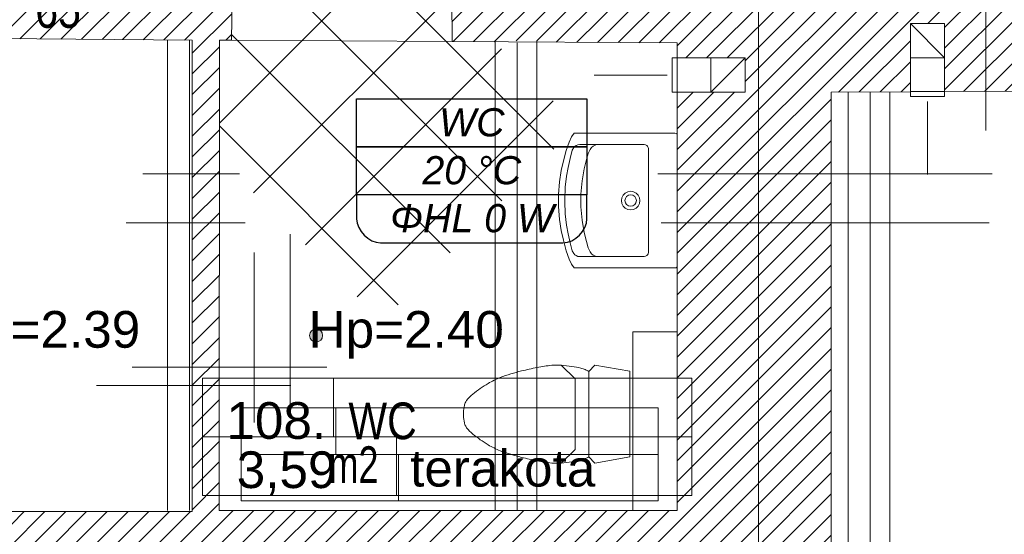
# Model space of a CAD drawing. Header units: millimetres. Extents: x -573548 to 674770, y -210017 to -47794.
# Tile 43 of 234: x 103854 to 107878, y -152561 to -150457. Entities that reach past the tile are written whole.
import ezdxf
from ezdxf.enums import TextEntityAlignment as Align

# ---------------------------------------------------------------- set-up
doc = ezdxf.new("R2010")
doc.units = ezdxf.units.MM
for name, color, linetype, lineweight in [('A.05 RZUT 1 PIĘTRA_is$0$A-OPISY-2_Nr_pióra__2', 8, 'Continuous', 9), ('A.05 RZUT 1 PIĘTRA_is$0$A-OPISY-3_Nr_pióra__6', 8, 'Continuous', 9), ('A.05 RZUT 1 PIĘTRA_is$0$A-WIDOK_Nr_pióra__8', 8, 'Continuous', 9), ('A.05 RZUT 1 PIĘTRA_is$0$A-WYSOKOSCI_Nr_pióra__7', 8, 'Continuous', 9), ('A.05 RZUT 1 PIĘTRA_is$0$belki nad_Nr_pióra__1', 8, 'Continuous', 9), ('A.05 RZUT 1 PIĘTRA_is$0$DIM MALY_Nr_pióra__8', 8, 'Continuous', 9), ('A.05 RZUT 1 PIĘTRA_is$0$Drawing & Figure_Nr_pióra__18', 8, 'Continuous', 9), ('A.05 RZUT 1 PIĘTRA_is$0$linia nadproza_Nr_pióra__1', 8, 'Continuous', 9), ('A.05 RZUT 1 PIĘTRA_is$0$meble_Nr_pióra__9', 8, 'Continuous', 9), ('A.05 RZUT 1 PIĘTRA_is$0$Nowe_opisy inne_Nr_pióra__59', 8, 'Continuous', 9), ('A.05 RZUT 1 PIĘTRA_is$0$opisy inne_Nr_pióra__12', 8, 'Continuous', 9), ('A.05 RZUT 1 PIĘTRA_is$0$opisy inne_Nr_pióra__25', 8, 'Continuous', 9), ('A.05 RZUT 1 PIĘTRA_is$0$OSIE_Nr_pióra__1', 8, 'Continuous', 9), ('A.05 RZUT 1 PIĘTRA_is$0$POSADZKI_Nr_pióra__18', 8, 'Continuous', 9), ('A.05 RZUT 1 PIĘTRA_is$0$SCIANY_KONSTR_Nr_pióra__21', 8, 'Continuous', 9), ('A.05 RZUT 1 PIĘTRA_is$0$Structural - Bearing_Nr_pióra__21', 8, 'Continuous', 9), ('A.05 RZUT 1 PIĘTRA_is$0$Structural - Grid', 8, 'Continuous', 9), ('A.05 RZUT 1 PIĘTRA_is$0$Structural - Grid_Nr_pióra__17', 8, 'Continuous', 9), ('A.05 RZUT 1 PIĘTRA_is$0$WYCIĄG_Nr_pióra__1', 8, 'Continuous', 9)]:
    doc.layers.add(name, color=color, linetype=linetype, lineweight=lineweight)
doc.layers.add('SAN_Etykiety pomieszczeń na rzucie', color=7, linetype='Continuous')
doc.styles.add('A.05 RZUT 1 PIĘTRA_is$0$STYL_AUTOMATYCZNY_1', font='arial.ttf')
doc.styles.add('A.05 RZUT 1 PIĘTRA_is$0$STYL_AUTOMATYCZNY_4', font='arial.ttf', dxfattribs={"width": 0.8})
doc.styles.add('A.05 RZUT 1 PIĘTRA_is$0$STYL_AUTOMATYCZNY_5', font='arial.ttf', dxfattribs={"width": 0.7})
doc.styles.add('Etykiety pomieszczeń na rzucie', font='ariali.ttf')
pattern_1 = [(45, (0, 0), (-42.426407, 42.426407), [])]

# ---------------------------------------------------------------- blocks, each defined once
blk = doc.blocks.new('A.05 RZUT 1 PIĘTRA_is$0$Standardowy znacznik osi')
at = {"layer": 'A.05 RZUT 1 PIĘTRA_is$0$Structural - Grid_Nr_pióra__17'}
blk.add_line((1000, 0), (17855.4, 0), dxfattribs=at)
at = {"layer": 'A.05 RZUT 1 PIĘTRA_is$0$Structural - Grid_Nr_pióra__17', "style": 'A.05 RZUT 1 PIĘTRA_is$0$STYL_AUTOMATYCZNY_1'}
for tag, p in [('AC_MarkerText_1_0', (5, -80)), ('AC_MarkerText_1_1', (19360.4, -80))]:
    blk.add_attdef(tag, text='', height=350, rotation=270, dxfattribs=at).set_placement(p, align=Align.TOP_CENTER)
blk = doc.blocks.new('A.05 RZUT 1 PIĘTRA_is')
at = {"layer": 'A.05 RZUT 1 PIĘTRA_is$0$A-WYSOKOSCI_Nr_pióra__7'}
blk.add_hatch(color=256, dxfattribs=at).paths.add_polyline_path([(105376.3, -101747.7, 1), (105322.9, -101747.7, 1)])
at = {"layer": 'A.05 RZUT 1 PIĘTRA_is$0$Drawing & Figure_Nr_pióra__18'}
h = blk.add_hatch(dxfattribs=at)
h.set_pattern_fill('Common_Brick_0001', color=256, style=0, pattern_type=2)
h.set_pattern_definition(pattern_1)
h.paths.add_polyline_path([(99004.1, -105130.5), (99004.1, -105133.1), (99004.1, -105263.1), (99017.4, -105383.1), (99026.9, -105383.1, -0.383982), (99062.4, -105418.4), (99074.8, -105418.4), (99074.8, -105433.4, 1.205804), (99122.6, -105465.6), (99137.4, -105465.6), (99137.4, -105483.1), (99204.1, -105483.1), (100947.8, -105483.1), (101030.5, -105483.1), (101030.5, -105465.6), (101045.3, -105465.6, 0.263086), (101068.2, -105483.1), (101076.2, -105483.1, 0.761796), (101083.7, -105427), (101083.7, -105412.2), (101530.5, -105412.2), (101977.3, -105412.2), (101977.3, -105427, 0.761796), (101984.8, -105483.1), (101992.7, -105483.1, 0.263086), (102015.7, -105465.6), (102030.5, -105465.6), (102030.5, -105483.1), (102113.1, -105483.1), (103924.3, -105483.1), (103924.3, -105465.7), (103939, -105465.7, 1.205804), (103986.9, -105433.5), (103986.9, -105418.5), (103999.2, -105418.5, -0.383982), (104034.7, -105383.1), (104044.2, -105383.1), (104057.6, -105263.1), (104057.6, -105133.1), (104057.6, -105120.6), (103945.6, -104852.9), (103944.9, -104852.9), (103844.1, -104852.9), (103844.1, -104162.2), (103844.1, -102612.9), (104065.1, -102614.3), (104741.9, -102618.9), (104741.9, -102618.7), (106171.9, -102627.6), (106171.9, -102628.6), (106251.9, -102629.2), (106251.9, -102618.7), (106370.4, -102462.9), (104954.1, -102462.9), (104954.1, -102402.3), (104954.2, -102162.3), (104954.2, -101922.3), (104954.2, -101876.9), (104954.2, -101286.9), (104954.2, -101086.9), (104954.2, -100540.3), (105004.2, -100540.6), (105004.6, -100517.3), (105003.8, -100516.6), (105001.4, -100099.6), (105011.2, -100099.6), (104997.1, -99971.2), (104808.8, -99969.9), (104807.5, -100169.9), (104600.5, -100168.5), (104107.5, -100165.1), (104108.8, -99965.1), (103861, -99963.2), (103861, -100145.9), (103873.8, -100532.8), (104843.4, -100540.6), (104843.4, -101086.9), (104843.4, -101286.9), (104843.4, -101876.9), (104843.5, -102467.9), (104065.1, -102467.9), (103743.6, -102467.9), (103743.6, -102482.8), (103746.4, -102482.8), (103744.1, -102612.9), (103743.7, -102612.9), (103744, -104162.2), (103744.1, -104862.9), (101964.1, -104862.9), (101964.1, -104482.9), (101889.3, -104482.9), (101749.6, -104482.9), (101749.6, -104482.7), (101749.3, -104342.9), (101963.9, -104342.9), (101963.9, -104162.2), (101963.9, -102612.9), (102946.5, -102612.8), (102946.5, -102462.9), (102251.9, -102462.9), (102171.9, -102462.9), (102091.9, -102462.9), (101974.1, -102462.9), (101974.1, -102205.7), (101974.1, -102162.9), (101834.1, -102162.9), (101667.5, -102152.9), (101623.3, -104162.2), (101612.3, -104662.9), (101607.5, -104882.9), (99117.5, -104882.9)])
h = blk.add_hatch(dxfattribs=at)
h.set_pattern_fill('Common_Brick_0001', color=256, style=0, pattern_type=2)
h.set_pattern_definition(pattern_1)
h.paths.add_polyline_path([(105902, -100099.6), (105905.2, -100545.8), (106081.9, -100547), (106081.9, -100542.8), (106251.9, -100542.8), (106251.9, -100548.1), (106825.2, -100551.8), (106825.2, -100612.9), (106962.9, -100612.9), (107102.9, -100612.9), (107103.2, -100612.9), (107102.9, -100752.9), (106825.2, -100752.9), (106825.2, -101286.9), (106825.2, -101876.3), (106825.2, -102462.9), (106387.2, -102462.9), (106262.9, -102629.2), (106795.2, -102632.9), (106795.2, -102727.6), (106802.5, -102727.6), (106802.5, -103207.6), (106795.2, -103207.6), (106795.2, -103707.9), (106935.2, -103707.9), (107454.1, -103632.9), (107455, -101286.9), (107455.1, -100752.9), (107778.3, -100751.3), (107778.3, -100750.6), (107778.3, -100612.9), (107778.3, -100472.9), (107778.3, -100472.6), (107918.3, -100472.9), (107918.3, -100750.6), (108086.6, -100749.9), (111798.3, -100734.1), (111833.7, -100142.9), (111833.7, -99969.8), (110804.1, -99974.8), (110804.1, -99982.6), (109164.1, -99982.9), (109164.1, -99982.8), (108086.6, -99988), (106790.4, -99994.3, -1.056946), (106214.9, -99979.1), (105912.7, -99976.9), (105911.7, -100099.6)])
at = {"layer": 'A.05 RZUT 1 PIĘTRA_is$0$A-OPISY-3_Nr_pióra__6'}
for p, q in [((105420.9, -101922.3), (105420.9, -102162.3)), ((105429.9, -102044.2), (105429.9, -102234.2)), ((104884.8, -102162.3), (106884.8, -102162.3)), ((105677.8, -102162.3), (105677.8, -102402.3)), ((105043.8, -102234.2), (106747.4, -102234.2)), ((105686.8, -102234.2), (105686.8, -102424.1))]:
    blk.add_line(p, q, dxfattribs=at)
for points in [[(104884.8, -102402.3), (104884.8, -101922.3), (106884.8, -101922.3), (106884.8, -102402.3)], [(105043.8, -102424.1), (105043.8, -102044.2), (106747.4, -102044.2), (106747.4, -102424.1)]]:
    blk.add_lwpolyline(points, close=True, dxfattribs=at)
at = {"layer": 'A.05 RZUT 1 PIĘTRA_is$0$A-WIDOK_Nr_pióra__8'}
for p, q in [((107778.3, -100472.9), (107918.3, -100612.9)), ((106962.9, -100752.9), (106962.9, -100612.9)), ((107102.9, -100612.9), (106962.9, -100752.9)), ((107918.3, -100612.9), (107778.3, -100612.9))]:
    blk.add_line(p, q, dxfattribs=at)
at = {"layer": 'A.05 RZUT 1 PIĘTRA_is$0$A-WYSOKOSCI_Nr_pióra__7'}
blk.add_circle((105349.6, -101747.7), 26.7, dxfattribs=at)
at = {"layer": 'A.05 RZUT 1 PIĘTRA_is$0$belki nad_Nr_pióra__1'}
for p, q in [((104741.9, -100539.8), (104741.9, -102462.9)), ((106081.9, -100542.8), (106081.9, -102462.9)), ((106251.9, -100542.8), (106251.9, -102462.9)), ((107524.1, -100752.9), (107524.1, -104862.9)), ((107694.1, -100752.9), (107694.1, -104862.9))]:
    blk.add_line(p, q, dxfattribs=at)
at = {"layer": 'A.05 RZUT 1 PIĘTRA_is$0$DIM MALY_Nr_pióra__8'}
for p, q in [((108086.6, -99850.6), (108086.6, -100909.6)), ((104641.5, -101086.9), (105037.2, -101086.9)), ((106746.2, -101086.9), (108112.1, -101086.9)), ((104573.2, -101286.9), (105060.1, -101286.9)), ((106760.5, -101286.9), (108100.7, -101286.9))]:
    blk.add_line(p, q, dxfattribs=at)
at = {"layer": 'A.05 RZUT 1 PIĘTRA_is$0$linia nadproza_Nr_pióra__1'}
blk.add_line((105004.2, -100540.6), (105905.2, -100545.8), dxfattribs=at)
at = {"layer": 'A.05 RZUT 1 PIĘTRA_is$0$meble_Nr_pióra__9'}
for p, q in [((106396.4, -100990.7), (106387.3, -101024)), ((106402.4, -100979.3), (106396.4, -100990.7)), ((106407.5, -100975.2), (106402.4, -100979.3)), ((106412.9, -100971.2), (106407.5, -100975.2)), ((106419.2, -100968.2), (106412.9, -100971.2)), ((106427.1, -100967), (106419.2, -100968.2)), ((106690.6, -100967), (106427.1, -100967)), ((106469, -100986.9), (106461.8, -101003.5)), ((106474.7, -100979), (106469, -100986.9)), ((106481.3, -100973.3), (106474.7, -100979)), ((106495.9, -100967), (106481.3, -100973.3)), ((106696, -100968.8), (106690.6, -100967)), ((106700.6, -100971.2), (106696, -100968.8)), ((106703.7, -100974.1), (106700.6, -100971.2)), ((106706.4, -100978.7), (106703.7, -100974.1)), ((106707.8, -100983.5), (106706.4, -100978.7)), ((106707.8, -101196.3), (106707.8, -100983.5)), ((106387.3, -101024), (106379.2, -101060.8)), ((106454.3, -101028.7), (106445.1, -101066.2)), ((106461.8, -101003.5), (106454.3, -101028.7)), ((106379.2, -101060.8), (106373.3, -101095.8)), ((106445.1, -101066.2), (106436.6, -101115.8)), ((106373.3, -101095.8), (106368, -101141.7)), ((106436.6, -101115.8), (106431.8, -101170.6)), ((106368, -101141.7), (106366.3, -101193.1)), ((106635.2, -101158.2), (106623.4, -101160)), ((106647, -101160), (106635.2, -101158.2)), ((106366.3, -101193.1), (106366.3, -101196.3)), ((106366.3, -101199.4), (106366.3, -101196.3)), ((106368, -101250.8), (106366.3, -101199.4)), ((106431.8, -101170.6), (106431.8, -101196.3)), ((106431.8, -101221.9), (106431.8, -101196.3)), ((106599, -101184.5), (106597.1, -101196.3)), ((106599, -101208), (106597.1, -101196.3)), ((106604.4, -101173.9), (106599, -101184.5)), ((106612.8, -101165.4), (106604.4, -101173.9)), ((106613.6, -101187.3), (106611.8, -101196.3)), ((106613.6, -101205.2), (106611.8, -101196.3)), ((106623.4, -101160), (106612.8, -101165.4)), ((106618.6, -101179.7), (106613.6, -101187.3)), ((106626.2, -101174.6), (106618.6, -101179.7)), ((106635.2, -101172.8), (106626.2, -101174.6)), ((106644.2, -101174.6), (106635.2, -101172.8)), ((106651.8, -101179.7), (106644.2, -101174.6)), ((106657.6, -101165.4), (106647, -101160)), ((106656.8, -101187.3), (106651.8, -101179.7)), ((106658.6, -101196.3), (106656.8, -101187.3)), ((106658.6, -101196.3), (106656.8, -101205.2)), ((106666, -101173.9), (106657.6, -101165.4)), ((106671.4, -101184.5), (106666, -101173.9)), ((106673.3, -101196.3), (106671.4, -101184.5)), ((106673.3, -101196.3), (106671.4, -101208)), ((106707.8, -101196.3), (106707.8, -101409)), ((106436.6, -101276.7), (106431.8, -101221.9)), ((106604.4, -101218.7), (106599, -101208)), ((106612.8, -101227.1), (106604.4, -101218.7)), ((106623.4, -101232.5), (106612.8, -101227.1)), ((106618.6, -101212.8), (106613.6, -101205.2)), ((106626.2, -101217.9), (106618.6, -101212.8)), ((106635.2, -101234.4), (106623.4, -101232.5)), ((106635.2, -101219.7), (106626.2, -101217.9)), ((106644.2, -101217.9), (106635.2, -101219.7)), ((106647, -101232.5), (106635.2, -101234.4)), ((106651.8, -101212.8), (106644.2, -101217.9)), ((106657.6, -101227.1), (106647, -101232.5)), ((106656.8, -101205.2), (106651.8, -101212.8)), ((106666, -101218.7), (106657.6, -101227.1)), ((106671.4, -101208), (106666, -101218.7)), ((106373.3, -101296.7), (106368, -101250.8)), ((106445.1, -101326.4), (106436.6, -101276.7)), ((106379.2, -101331.8), (106373.3, -101296.7)), ((106387.3, -101368.6), (106379.2, -101331.8)), ((106454.3, -101363.8), (106445.1, -101326.4)), ((106396.4, -101401.8), (106387.3, -101368.6)), ((106461.8, -101389), (106454.3, -101363.8)), ((106469, -101405.6), (106461.8, -101389)), ((106402.4, -101413.2), (106396.4, -101401.8)), ((106407.5, -101417.4), (106402.4, -101413.2)), ((106412.9, -101421.3), (106407.5, -101417.4)), ((106419.2, -101424.4), (106412.9, -101421.3)), ((106427.1, -101425.5), (106419.2, -101424.4)), ((106690.6, -101425.5), (106427.1, -101425.5)), ((106474.7, -101413.5), (106469, -101405.6)), ((106481.3, -101419.2), (106474.7, -101413.5)), ((106495.9, -101425.5), (106481.3, -101419.2)), ((106696, -101423.7), (106690.6, -101425.5)), ((106700.6, -101421.4), (106696, -101423.7)), ((106703.7, -101418.4), (106700.6, -101421.4)), ((106706.4, -101413.9), (106703.7, -101418.4)), ((106707.8, -101409), (106706.4, -101413.9)), ((106351.8, -101869.4), (106408.1, -101925.4)), ((106464.2, -101894.4), (106488.2, -101869.2)), ((106488.2, -101869.2), (106631.7, -101894.3)), ((106464.2, -102244.2), (106464.2, -101894.4)), ((106631.7, -101894.3), (106631.7, -102244.3)), ((106408.1, -102213.3), (106408.1, -101925.4)), ((105951.7, -102069.3), (105951.7, -102055.8)), ((105951.7, -102082.9), (105951.7, -102069.3)), ((106351.8, -102269.3), (106408.1, -102213.3)), ((106488.2, -102269.4), (106464.2, -102244.2)), ((106631.7, -102244.3), (106488.2, -102269.4))]:
    blk.add_line(p, q, dxfattribs=at)
for points in [[(106340.2, -101196.3), (106340.7, -101220.9), (106344.6, -101273), (106351.7, -101318.6), (106360.1, -101358.3), (106372.2, -101401.3), (106383.7, -101435.3), (106393.8, -101456.5), (106404.3, -101471.3), (106816, -101471.3), (106821.1, -101470.6), (106823.8, -101468.9), (106825.2, -101465.7), (106825.2, -101196.3), (106825.2, -100926.9), (106823.8, -100923.7), (106821.1, -100922), (106816, -100921.3), (106404.3, -100921.3), (106393.8, -100936), (106383.7, -100957.2), (106372.2, -100991.3), (106360.1, -101034.2), (106351.7, -101073.9), (106344.6, -101119.5), (106340.7, -101171.7)], [(106825.2, -102462.9), (106644.1, -102462.9), (106644.1, -101732.2), (106825.2, -101732.2)]]:
    blk.add_lwpolyline(points, close=True, dxfattribs=at)
for centre, radius, start, end in [((107074.8, -105764), 3971.4, 101.9452, 102.8831), ((106516, -103370.6), 1515.1, 97.7187, 100.0058), ((106331.7, -102327.4), 458.6, 87.608, 92.392), ((106237, -103048.5), 1184.8, 82.3294, 84.4885), ((106220.9, -102937.1), 1076.9, 78.7445, 80.6883), ((106355.2, -102128.3), 258.8, 68.5574, 72.9378), ((106526.4, -102825.6), 1001, 115.1183, 118.2277), ((106467, -102960.5), 1103.4, 104.5767, 109.3453), ((106383.9, -102042.3), 168.3, 61.49, 66.9627), ((106496.6, -102653.1), 836.7, 122.0226, 127.2919), ((106103.1, -102124.6), 178, 129.5998, 141.2245), ((106100.3, -102071), 149.3, 162.4257, 174.1419), ((106079.4, -102078.8), 132.5, 150.2777, 156.4842), ((106151.1, -102057.1), 201, 187.368, 196.0643), ((106076.8, -102061.1), 129.6, 203.447, 209.7911), ((106245, -101874.2), 376.7, 221.845, 227.3307), ((106535.1, -101429.8), 904.4, 232.9054, 237.7802), ((106359.6, -101645), 629.7, 240.8553, 245.7987), ((106570.4, -100839), 1457.8, 251.2345, 254.8435), ((106854.1, -99377.3), 2944.9, 256.9534, 258.2183), ((106320.1, -101964.1), 315, 294.3122, 297.2351), ((106413.5, -101425.6), 849.8, 259.0987, 263.1768), ((106331.7, -101774.8), 495, 267.784, 272.216), ((106205.1, -100814), 1462.7, 275.7166, 277.4654), ((106331.7, -101812.4), 456.3, 277.9894, 282.5778), ((106084.1, -101234.2), 1080.8, 288.7281, 289.7766)]:
    blk.add_arc(centre, radius, start, end, dxfattribs=at)
at = {"layer": 'A.05 RZUT 1 PIĘTRA_is$0$opisy inne_Nr_pióra__12'}
for p, q in [((105243.3, -102029.2), (105243.3, -101334)), ((105393.3, -101876.9), (104598.4, -101876.9))]:
    blk.add_line(p, q, dxfattribs=at)
at = {"layer": 'A.05 RZUT 1 PIĘTRA_is$0$opisy inne_Nr_pióra__25'}
for p, q in [((105096.4, -102103.9), (105096.4, -101408.7)), ((105246.4, -101951.6), (104451.5, -101951.6))]:
    blk.add_line(p, q, dxfattribs=at)
at = {"layer": 'A.05 RZUT 1 PIĘTRA_is$0$OSIE_Nr_pióra__1'}
for p, q in [((104831.9, -100540.5), (104831.9, -102462.9)), ((106171.9, -100551.7), (106171.9, -102462.9)), ((107614.1, -100752.9), (107614.1, -104862.9))]:
    blk.add_line(p, q, dxfattribs=at)
at = {"layer": 'A.05 RZUT 1 PIĘTRA_is$0$POSADZKI_Nr_pióra__18'}
for p, q in [((104954.2, -100880.1), (105857.9, -99976.5)), ((105308, -99972.2), (106321.2, -100985.4)), ((105011.2, -100099.6), (106109, -101197.5)), ((105093.7, -101164.9), (105903.8, -100354.7)), ((105003.8, -100516.6), (105896.9, -101409.6)), ((105305.8, -101377.1), (106106.8, -100576)), ((105517.9, -101589.2), (106319, -100788.1)), ((104954.2, -100891.2), (105684.8, -101621.8))]:
    blk.add_line(p, q, dxfattribs=at)
at = {"layer": 'A.05 RZUT 1 PIĘTRA_is$0$SCIANY_KONSTR_Nr_pióra__21'}
for p, q in [((107778.3, -100752.6), (107778.3, -100472.6)), ((107918.3, -100472.9), (107778.3, -100472.6)), ((107918.3, -100750.6), (107918.3, -100472.9)), ((106823.2, -100612.9), (107103.2, -100612.9)), ((107102.9, -100752.9), (107103.2, -100612.9)), ((106825.2, -100752.9), (107102.9, -100752.9))]:
    blk.add_line(p, q, dxfattribs=at)
at = {"layer": 'A.05 RZUT 1 PIĘTRA_is$0$Structural - Bearing_Nr_pióra__21'}
for p, q in [((105011.2, -100099.6), (105004.2, -100540.6)), ((105905.2, -100545.8), (105902, -100099.6)), ((104843.4, -100540.6), (103873.8, -100532.8)), ((104843.4, -100540.6), (104843.5, -102467.9)), ((104954.2, -100540), (104954.1, -102462.9)), ((105004.2, -100540.6), (104954.2, -100540.3)), ((106825.2, -100551.8), (105905.2, -100545.8)), ((106825.2, -100551.8), (106825.2, -100612.9)), ((106825.2, -100752.9), (106825.2, -102462.9)), ((107455.1, -100752.9), (107454.1, -103632.9)), ((107455.1, -100752.9), (107778.3, -100751.3)), ((111798.3, -100734.1), (107918.3, -100750.6)), ((104843.5, -102467.9), (103743.6, -102467.9)), ((106825.2, -102462.9), (104954.1, -102462.9))]:
    blk.add_line(p, q, dxfattribs=at)
at = {"layer": 'A.05 RZUT 1 PIĘTRA_is$0$WYCIĄG_Nr_pióra__1'}
for points in [[(106805.2, -100752.9), (106825.2, -100752.9), (106825.2, -100612.9), (106805.2, -100612.9)], [(107918.3, -100770.6), (107918.3, -100750.6), (107778.3, -100750.6), (107778.3, -100770.6)]]:
    blk.add_lwpolyline(points, close=True, dxfattribs=at)
for points in [[(106784.5, -100682.9), (106633.9, -100682.9), (106486.1, -100682.9)], [(107848.3, -100791.3), (107848.3, -100941.9), (107848.3, -101089.7)]]:
    blk.add_lwpolyline(points, dxfattribs=at)
at = {"layer": 'A.05 RZUT 1 PIĘTRA_is$0$Structural - Grid', "zscale": 1000, "rotation": 90}
blk.add_blockref('A.05 RZUT 1 PIĘTRA_is$0$Standardowy znacznik osi', (107158.2, -108395.1), dxfattribs=at)
at = {"layer": 'A.05 RZUT 1 PIĘTRA_is$0$A-OPISY-2_Nr_pióra__2', "char_height": 150}
for s, insert, attachment_point, style in [('\\A1;{\\pql;\\fArial|b0|i0|c238|p0;\\W1.000000;108.}', (104982.9, -102172.5), 7, 'A.05 RZUT 1 PIĘTRA_is$0$STYL_AUTOMATYCZNY_1'), ('\\A1;{\\pql;\\fArial|b0|i0|c238|p0;\\W0.800000;WC}', (105481.6, -102173.9), 7, 'A.05 RZUT 1 PIĘTRA_is$0$STYL_AUTOMATYCZNY_4'), ('\\A1;{\\pqr;\\fArial|b0|i0|c238|p0;\\W0.700000;m2}', (105604.4, -102200.9), 3, 'A.05 RZUT 1 PIĘTRA_is$0$STYL_AUTOMATYCZNY_5'), ('\\A1;{\\pql;\\fArial|b0|i0|c238|p0;\\W1.000000;terakota}', (105733.8, -102367.5), 7, 'A.05 RZUT 1 PIĘTRA_is$0$STYL_AUTOMATYCZNY_1'), ('\\A1;{\\pql;\\fArial|b0|i0|c238|p0;\\W1.000000;3,59}', (105025.2, -102399.4), 7, 'A.05 RZUT 1 PIĘTRA_is$0$STYL_AUTOMATYCZNY_1')]:
    blk.add_mtext(s, dxfattribs=dict(at, insert=insert, attachment_point=attachment_point, style=style))
at = {"layer": 'A.05 RZUT 1 PIĘTRA_is$0$A-WYSOKOSCI_Nr_pióra__7', "char_height": 150, "attachment_point": 5, "style": 'A.05 RZUT 1 PIĘTRA_is$0$STYL_AUTOMATYCZNY_1'}
for s, insert in [('\\A1;{\\pqc;\\fArial|b0|i0|c238|p0;\\W1.000000;Hp=2.39}', (104232, -101745.4)), ('\\A1;{\\pqc;\\fArial|b0|i0|c238|p0;\\W1.000000;Hp=2.40}', (105717.9, -101745.4))]:
    blk.add_mtext(s, dxfattribs=dict(at, insert=insert))
at = {"layer": 'A.05 RZUT 1 PIĘTRA_is$0$Nowe_opisy inne_Nr_pióra__59', "insert": (104201.8, -100492.1), "char_height": 150, "attachment_point": 7, "style": 'A.05 RZUT 1 PIĘTRA_is$0$STYL_AUTOMATYCZNY_4'}
blk.add_mtext('\\A1;{\\pql;\\fArial|b0|i0|c238|p0;\\W0.800000;65}', dxfattribs=at)

msp = doc.modelspace()

# ---------------------------------------------------------------- linework, layer by layer
at = {"layer": 'SAN_Etykiety pomieszczeń na rzucie'}
for points in [[(105230.8, -150976.6), (105230.8, -150780.6), (106171.8, -150780.6), (106171.8, -150976.6), (105230.8, -150976.6)], [(105230.8, -151172.6), (105230.8, -150976.6), (106171.8, -150976.6), (106171.8, -151172.6), (105230.8, -151172.6)]]:
    msp.add_lwpolyline(points, dxfattribs=at)
msp.add_open_spline([(105230.8, -151172.6), (105230.8, -151181.6), (105230.8, -151261.6), (105230.8, -151270.6), (105230.8, -151270.6), (105230.8, -151319.6), (105279.8, -151368.6), (105328.8, -151368.6), (105328.8, -151368.6), (105337.8, -151368.6), (106064.8, -151368.6), (106073.8, -151368.6), (106073.8, -151368.6), (106122.8, -151368.6), (106171.8, -151319.6), (106171.8, -151270.6), (106171.8, -151270.6), (106171.8, -151261.6), (106171.8, -151181.6), (106171.8, -151172.6)], degree=3, knots=[0, 0, 0, 0, 0.05, 0.05, 0.05, 0.050001, 0.1, 0.1, 0.1, 0.100001, 0.15, 0.15, 0.15, 0.150001, 0.2, 0.2, 0.2, 0.200001, 1, 1, 1, 1], dxfattribs=at)

# ---------------------------------------------------------------- block references
at = {"color": 150}
msp.add_blockref('A.05 RZUT 1 PIĘTRA_is', (-284.4, -50000), dxfattribs=at)

# ---------------------------------------------------------------- texts
at = {"layer": 'SAN_Etykiety pomieszczeń na rzucie', "style": 'Etykiety pomieszczeń na rzucie'}
for s, p in [('WC', (105567.8, -150933.6)), ('20 °C', (105499.8, -151129.6)), ('ΦHL 0 W', (105367.8, -151325.6))]:
    msp.add_text(s, height=115, dxfattribs=at).set_placement(p)

doc.saveas('drawing.dxf')
